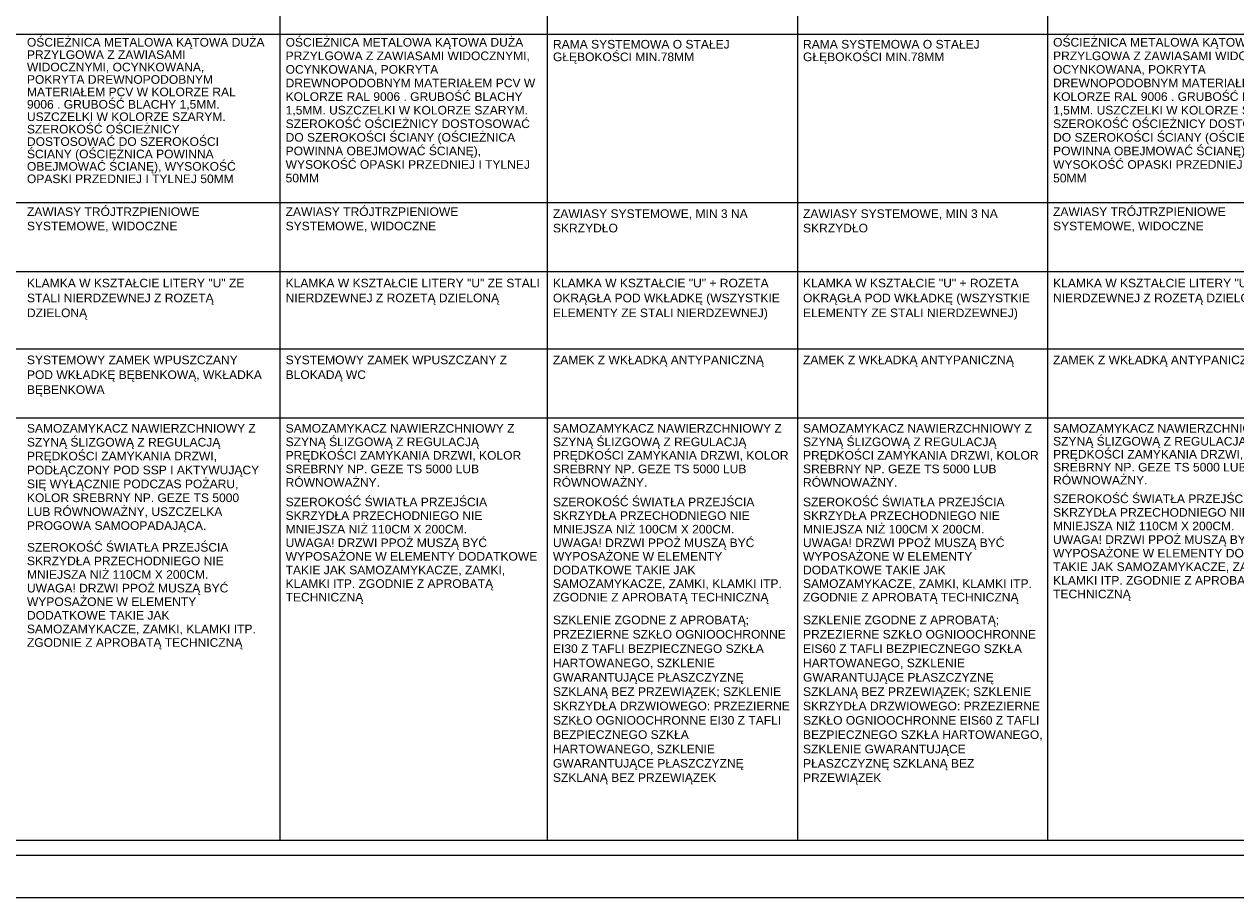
# Paper-space layout 'A-57 ZESTAWIENIE STOLARKI PROJEKTOWANEJ' of a CAD drawing. Header units: millimetres. Extents: x 0 to 900, y 0 to 1010.
# Tile 10 of 63: x 377 to 517, y 0 to 101. Entities that reach past the tile are written whole.
import ezdxf
from ezdxf.xclip import XClip

# ---------------------------------------------------------------- set-up
doc = ezdxf.new("R2010")
doc.units = ezdxf.units.MM
doc.header["$MEASUREMENT"] = 0
doc.header["$XCLIPFRAME"] = 0
doc.layers.add('0_Nr_pióra__7', color=7, linetype='Continuous', lineweight=18, true_color=0x171717)
doc.layers.add('0_Nr_pióra__94', color=7, linetype='Continuous', lineweight=5, true_color=0x3b3b3b)
doc.layers.add('A_Arkusz_Nr_pióra__1', color=7, linetype='Continuous', lineweight=20)
doc.layers.add('A_podrys', color=7, linetype='Continuous')
doc.styles.add('STYL_AUTOMATYCZNY_1', font='arial.ttf')

# ---------------------------------------------------------------- blocks, each defined once
blk = doc.blocks.new('Rysunek_1_1', base_point=(-2089.9, -1946.74))
at = {"layer": '0_Nr_pióra__94', "color": 250, "linetype": 'Continuous', "lineweight": 5, "true_color": 0x3b3b3b}
for p, q in [((406.6, 199.08), (406.6, 6.68)), ((437.6, 199.08), (437.6, 6.68)), ((466.6, 199.08), (466.6, 6.68)), ((495.6, 199.08), (495.6, 6.68)), ((74.6, 100.18), (793.6, 100.18)), ((74.6, 80.68), (793.6, 80.68)), ((78.6, 72.68), (793.6, 72.68)), ((78.6, 63.68), (793.6, 63.68)), ((78.6, 55.68), (793.6, 55.68)), ((60.27, 6.68), (793.6, 6.68))]:
    blk.add_line(p, q, dxfattribs=at)
at = {"layer": '0_Nr_pióra__7', "color": 250, "linetype": 'Continuous', "lineweight": 18, "true_color": 0x171717, "char_height": 1, "attachment_point": 1, "style": 'STYL_AUTOMATYCZNY_1'}
for s, insert, width, line_spacing_factor in [('\\A1;{\\pql;\\fArial|b0|i0|c238|p0;\\W1.000000;OŚCIEŻNICA METALOWA KĄTOWA DUŻA PRZYLGOWA Z ZAWIASAMI WIDOCZNYMI, OCYNKOWANA, POKRYTA DREWNOPODOBNYM MATERIAŁEM PCV W KOLORZE RAL 9006 . GRUBOŚĆ BLACHY 1,5MM. USZCZELKI W KOLORZE SZARYM. SZEROKOŚĆ OŚCIEŻNICY DOSTOSOWAĆ DO SZEROKOŚCI ŚCIANY (OŚCIEŻNICA POWINNA OBEJMOWAĆ ŚCIANĘ), WYSOKOŚĆ OPASKI PRZEDNIEJ I TYLNEJ 50MM}', (377.26, 99.76), 27.5, 0.864042), ('\\A1;{\\pql;\\fArial|b0|i0|c238|p0;\\W1.000000;OŚCIEŻNICA METALOWA KĄTOWA DUŻA PRZYLGOWA Z ZAWIASAMI WIDOCZNYMI, OCYNKOWANA, POKRYTA DREWNOPODOBNYM MATERIAŁEM PCV W KOLORZE RAL 9006 . GRUBOŚĆ BLACHY 1,5MM. USZCZELKI W KOLORZE SZARYM. SZEROKOŚĆ OŚCIEŻNICY DOSTOSOWAĆ DO SZEROKOŚCI ŚCIANY (OŚCIEŻNICA POWINNA OBEJMOWAĆ ŚCIANĘ), WYSOKOŚĆ OPASKI PRZEDNIEJ I TYLNEJ 50MM}', (407.26, 99.76), 29.4591, 0.945389), ('\\A1;{\\pql;\\fArial|b0|i0|c238|p0;\\W1.000000;OŚCIEŻNICA METALOWA KĄTOWA DUŻA PRZYLGOWA Z ZAWIASAMI WIDOCZNYMI, OCYNKOWANA, POKRYTA DREWNOPODOBNYM MATERIAŁEM PCV W KOLORZE RAL 9006 . GRUBOŚĆ BLACHY 1,5MM. USZCZELKI W KOLORZE SZARYM. SZEROKOŚĆ OŚCIEŻNICY DOSTOSOWAĆ DO SZEROKOŚCI ŚCIANY (OŚCIEŻNICA POWINNA OBEJMOWAĆ ŚCIANĘ), WYSOKOŚĆ OPASKI PRZEDNIEJ I TYLNEJ 50MM}', (496.26, 99.76), 29.4591, 0.945389), ('\\A1;{\\pql;\\fArial|b0|i0|c238|p0;\\W1.000000;RAMA SYSTEMOWA O STAŁEJ GŁĘBOKOŚCI MIN.78MM}', (438.26, 99.53), 27.5, 0.877885), ('\\A1;{\\pql;\\fArial|b0|i0|c238|p0;\\W1.000000;RAMA SYSTEMOWA O STAŁEJ GŁĘBOKOŚCI MIN.78MM}', (467.26, 99.53), 28, 0.877885), ('\\A1;{\\pql;\\fArial|b0|i0|c238|p0;\\W1.000000;ZAWIASY TRÓJTRZPIENIOWE \\fArial|b0|i0|c238|p0;\\W1.000000;SYSTEMOWE, WIDOCZNE}', (377.26, 80.1), 29.4591, 0.996913), ('\\A1;{\\pql;\\fArial|b0|i0|c238|p0;\\W1.000000;ZAWIASY TRÓJTRZPIENIOWE \\fArial|b0|i0|c238|p0;\\W1.000000;SYSTEMOWE, WIDOCZNE}', (407.26, 80.1), 29.4591, 0.996913), ('\\A1;{\\pql;\\fArial|b0|i0|c238|p0;\\W1.000000;ZAWIASY TRÓJTRZPIENIOWE \\fArial|b0|i0|c238|p0;\\W1.000000;SYSTEMOWE, WIDOCZNE}', (496.26, 80.1), 29.4591, 0.996913), ('\\A1;{\\pql;\\fArial|b0|i0|c238|p0;\\W1.000000;ZAWIASY SYSTEMOWE, MIN 3 NA \\fArial|b0|i0|c238|p0;\\W1.000000;SKRZYDŁO}', (438.26, 79.87), 27.5, 1.001649), ('\\A1;{\\pql;\\fArial|b0|i0|c238|p0;\\W1.000000;ZAWIASY SYSTEMOWE, MIN 3 NA \\fArial|b0|i0|c238|p0;\\W1.000000;SKRZYDŁO}', (467.26, 79.87), 28, 1.001649), ('\\A1;{\\pql;\\fArial|b0|i0|c238|p0;\\W1.000000;KLAMKA W KSZTAŁCIE LITERY "U" ZE STALI NIERDZEWNEJ Z ROZETĄ DZIELONĄ}', (377.26, 71.82), 27.5, 1.036129), ('\\A1;{\\pql;\\fArial|b0|i0|c238|p0;\\W1.000000;KLAMKA W KSZTAŁCIE LITERY "U" ZE STALI NIERDZEWNEJ Z ROZETĄ DZIELONĄ}', (407.26, 71.82), 29.4591, 1.029431), ('\\A1;{\\pql;\\fArial|b0|i0|c238|p0;\\W1.000000;KLAMKA W KSZTAŁCIE "U" + ROZETA \\fArial|b0|i0|c238|p0;\\W1.000000;OKRĄGŁA POD WKŁADKĘ (WSZYSTKIE \\fArial|b0|i0|c238|p0;\\W1.000000;ELEMENTY ZE STALI NIERDZEWNEJ)}', (438.26, 71.82), 27.5, 1.036028), ('\\A1;{\\pql;\\fArial|b0|i0|c238|p0;\\W1.000000;KLAMKA W KSZTAŁCIE "U" + ROZETA \\fArial|b0|i0|c238|p0;\\W1.000000;OKRĄGŁA POD WKŁADKĘ (WSZYSTKIE \\fArial|b0|i0|c238|p0;\\W1.000000;ELEMENTY ZE STALI NIERDZEWNEJ)}', (467.26, 71.82), 28, 1.036028), ('\\A1;{\\pql;\\fArial|b0|i0|c238|p0;\\W1.000000;KLAMKA W KSZTAŁCIE LITERY "U" ZE STALI NIERDZEWNEJ Z ROZETĄ DZIELONĄ}', (496.26, 71.82), 29.4591, 1.029431), ('\\A1;{\\pql;\\fArial|b0|i0|c238|p0;\\W1.000000;SYSTEMOWY ZAMEK WPUSZCZANY POD \\fArial|b0|i0|c238|p0;\\W1.000000;WKŁADKĘ BĘBENKOWĄ, WKŁADKA \\fArial|b0|i0|c238|p0;\\W1.000000;BĘBENKOWA}', (377.26, 62.91), 27.5, 1.036129), ('\\A1;{\\pql;\\fArial|b0|i0|c238|p0;\\W1.000000;SYSTEMOWY ZAMEK WPUSZCZANY Z \\fArial|b0|i0|c238|p0;\\W1.000000;BLOKADĄ WC}', (407.26, 62.91), 29.4591, 1.029431), ('\\A1;{\\pql;\\fArial|b0|i0|c238|p0;\\W1.000000;SAMOZAMYKACZ NAWIERZCHNIOWY Z SZYNĄ ŚLIZGOWĄ Z REGULACJĄ PRĘDKOŚCI ZAMYKANIA DRZWI, PODŁĄCZONY POD SSP I AKTYWUJĄCY SIĘ WYŁĄCZNIE PODCZAS POŻARU, KOLOR SREBRNY NP. GEZE TS 5000 LUB RÓWNOWAŻNY, USZCZELKA PROGOWA SAMOOPADAJĄCA.}', (377.26, 54.97), 27.5, 0.96709), ('\\A1;{\\pql;\\fArial|b0|i0|c238|p0;\\W1.000000;SAMOZAMYKACZ NAWIERZCHNIOWY Z SZYNĄ ŚLIZGOWĄ Z REGULACJĄ PRĘDKOŚCI ZAMYKANIA DRZWI, KOLOR SREBRNY NP. GEZE TS 5000 LUB RÓWNOWAŻNY.}', (407.26, 54.97), 29.4591, 0.941901), ('\\A1;{\\pql;\\fArial|b0|i0|c238|p0;\\W1.000000;SAMOZAMYKACZ NAWIERZCHNIOWY Z SZYNĄ ŚLIZGOWĄ Z REGULACJĄ PRĘDKOŚCI ZAMYKANIA DRZWI, KOLOR SREBRNY NP. GEZE TS 5000 LUB RÓWNOWAŻNY.}', (438.26, 54.97), 27.4992, 0.941901), ('\\A1;{\\pql;\\fArial|b0|i0|c238|p0;\\W1.000000;SAMOZAMYKACZ NAWIERZCHNIOWY Z SZYNĄ ŚLIZGOWĄ Z REGULACJĄ PRĘDKOŚCI ZAMYKANIA DRZWI, KOLOR SREBRNY NP. GEZE TS 5000 LUB RÓWNOWAŻNY.}', (467.26, 54.97), 27.9992, 0.941901), ('\\A1;{\\pql;\\fArial|b0|i0|c238|p0;\\W1.000000;SAMOZAMYKACZ NAWIERZCHNIOWY Z SZYNĄ ŚLIZGOWĄ Z REGULACJĄ PRĘDKOŚCI ZAMYKANIA DRZWI, KOLOR SREBRNY NP. GEZE TS 5000 LUB RÓWNOWAŻNY.}', (496.26, 54.97), 29.4591, 0.902216), ('\\A1;{\\pql;\\fArial|b0|i0|c238|p0;\\W1.000000;SZEROKOŚĆ ŚWIATŁA PRZEJŚCIA SKRZYDŁA PRZECHODNIEGO NIE MNIEJSZA NIŻ 110CM X 200CM.\\P\\pql;\\fArial|b0|i0|c238|p0;\\W1.000000;UWAGA! DRZWI PPOŻ MUSZĄ BYĆ WYPOSAŻONE W ELEMENTY DODATKOWE TAKIE JAK SAMOZAMYKACZE, ZAMKI, KLAMKI ITP. ZGODNIE Z APROBATĄ TECHNICZNĄ}', (407.26, 46.42), 29.4591, 0.946258), ('\\A1;{\\pql;\\fArial|b0|i0|c238|p0;\\W1.000000;SZEROKOŚĆ ŚWIATŁA PRZEJŚCIA SKRZYDŁA PRZECHODNIEGO NIE MNIEJSZA NIŻ 100CM X 200CM.\\P\\pql;\\fArial|b0|i0|c238|p0;\\W1.000000;UWAGA! DRZWI PPOŻ MUSZĄ BYĆ WYPOSAŻONE W ELEMENTY DODATKOWE TAKIE JAK SAMOZAMYKACZE, ZAMKI, KLAMKI ITP. ZGODNIE Z APROBATĄ TECHNICZNĄ}', (438.26, 46.42), 27.4992, 0.946258), ('\\A1;{\\pql;\\fArial|b0|i0|c238|p0;\\W1.000000;SZEROKOŚĆ ŚWIATŁA PRZEJŚCIA SKRZYDŁA PRZECHODNIEGO NIE MNIEJSZA NIŻ 100CM X 200CM.\\P\\pql;\\fArial|b0|i0|c238|p0;\\W1.000000;UWAGA! DRZWI PPOŻ MUSZĄ BYĆ WYPOSAŻONE W ELEMENTY DODATKOWE TAKIE JAK SAMOZAMYKACZE, ZAMKI, KLAMKI ITP. ZGODNIE Z APROBATĄ TECHNICZNĄ}', (467.26, 46.42), 27.9992, 0.946258), ('\\A1;{\\pql;\\fArial|b0|i0|c238|p0;\\W1.000000;SZEROKOŚĆ ŚWIATŁA PRZEJŚCIA SKRZYDŁA PRZECHODNIEGO NIE MNIEJSZA NIŻ 110CM X 200CM.\\P\\pql;\\fArial|b0|i0|c238|p0;\\W1.000000;UWAGA! DRZWI PPOŻ MUSZĄ BYĆ WYPOSAŻONE W ELEMENTY DODATKOWE TAKIE JAK SAMOZAMYKACZE, ZAMKI, KLAMKI ITP. ZGODNIE Z APROBATĄ TECHNICZNĄ}', (496.26, 46.79), 29.4591, 0.946258), ('\\A1;{\\pql;\\fArial|b0|i0|c238|p0;\\W1.000000;SZEROKOŚĆ ŚWIATŁA PRZEJŚCIA SKRZYDŁA PRZECHODNIEGO NIE MNIEJSZA NIŻ 110CM X 200CM.\\P\\pql;\\fArial|b0|i0|c238|p0;\\W1.000000;UWAGA! DRZWI PPOŻ MUSZĄ BYĆ WYPOSAŻONE W ELEMENTY DODATKOWE TAKIE JAK SAMOZAMYKACZE, ZAMKI, KLAMKI ITP. ZGODNIE Z APROBATĄ TECHNICZNĄ}', (377.26, 41.16), 27.5, 0.946258), ('\\A1;{\\pql;\\fArial|b0|i0|c238|p0;\\W1.000000;SZKLENIE ZGODNE Z APROBATĄ; PRZEZIERNE SZKŁO OGNIOOCHRONNE EI30 Z TAFLI BEZPIECZNEGO SZKŁA HARTOWANEGO, SZKLENIE GWARANTUJĄCE PŁASZCZYZNĘ SZKLANĄ BEZ PRZEWIĄZEK; SZKLENIE SKRZYDŁA DRZWIOWEGO: PRZEZIERNE SZKŁO OGNIOOCHRONNE EI30 Z TAFLI BEZPIECZNEGO SZKŁA HARTOWANEGO, SZKLENIE GWARANTUJĄCE PŁASZCZYZNĘ SZKLANĄ BEZ PRZEWIĄZEK}', (438.26, 32.74), 27.4992, 0.997786), ('\\A1;{\\pql;\\fArial|b0|i0|c238|p0;\\W1.000000;SZKLENIE ZGODNE Z APROBATĄ; \\fArial|b0|i0|c238|p0;\\W1.000000;PRZEZIERNE SZKŁO OGNIOOCHRONNE \\fArial|b0|i0|c238|p0;\\W1.000000;EIS60 Z TAFLI BEZPIECZNEGO SZKŁA \\fArial|b0|i0|c238|p0;\\W1.000000;HARTOWANEGO, SZKLENIE \\fArial|b0|i0|c238|p0;\\W1.000000;GWARANTUJĄCE PŁASZCZYZNĘ \\fArial|b0|i0|c238|p0;\\W1.000000;SZKLANĄ BEZ PRZEWIĄZEK; SZKLENIE \\fArial|b0|i0|c238|p0;\\W1.000000;SKRZYDŁA DRZWIOWEGO: \\fArial|b0|i0|c238|p0;\\W1.000000;PRZEZIERNE SZKŁO OGNIOOCHRONNE \\fArial|b0|i0|c238|p0;\\W1.000000;EIS60 Z TAFLI BEZPIECZNEGO SZKŁA \\fArial|b0|i0|c238|p0;\\W1.000000;HARTOWANEGO, SZKLENIE \\fArial|b0|i0|c238|p0;\\W1.000000;GWARANTUJĄCE PŁASZCZYZNĘ \\fArial|b0|i0|c238|p0;\\W1.000000;SZKLANĄ BEZ PRZEWIĄZEK}', (467.26, 32.74), 27.9992, 0.998702)]:
    blk.add_mtext(s, dxfattribs=dict(at, insert=insert, width=width, line_spacing_factor=line_spacing_factor))
for insert in [(438.26, 62.91), (467.26, 62.91), (496.26, 62.91)]:
    blk.add_mtext('\\A1;{\\pql;\\fArial|b0|i0|c238|p0;\\W1.000000;ZAMEK \\fArial|b0|i0|c238|p0;\\W1.000000;Z\\fArial|b0|i0|c238|p0;\\W1.000000; WKŁADKĄ\\fArial|b0|i0|c238|p0;\\W1.000000; ANTYPANICZNĄ}', dxfattribs=dict(at, insert=insert))

psp = doc.layouts.new('A-57 ZESTAWIENIE STOLARKI PROJEKTOWANEJ')

# ---------------------------------------------------------------- linework, layer by layer
at = {"layer": 'A_Arkusz_Nr_pióra__1', "color": 7, "linetype": 'Continuous', "lineweight": 20}
psp.add_line((895.1, 4.9), (29.9, 4.9), dxfattribs=at)
at = {"layer": 'A_Arkusz_Nr_pióra__1', "color": 7, "linetype": 'Continuous', "lineweight": 20, "flags": 128}
psp.add_lwpolyline([(0, 1010), (900, 1010), (900, 0), (0, 0)], close=True, dxfattribs=at)

# ---------------------------------------------------------------- block references
at = {"layer": 'A_podrys', "color": 37, "linetype": 'Continuous', "lineweight": 5, "true_color": 0x656532}
ref = psp.add_blockref('Rysunek_1_1', (-2089.9, -1946.74), dxfattribs=at)
XClip(ref).set_block_clipping_path([(28.6628210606, 4.9003190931), (892.6953650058, 1005.4179299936)])

doc.saveas('drawing.dxf')
